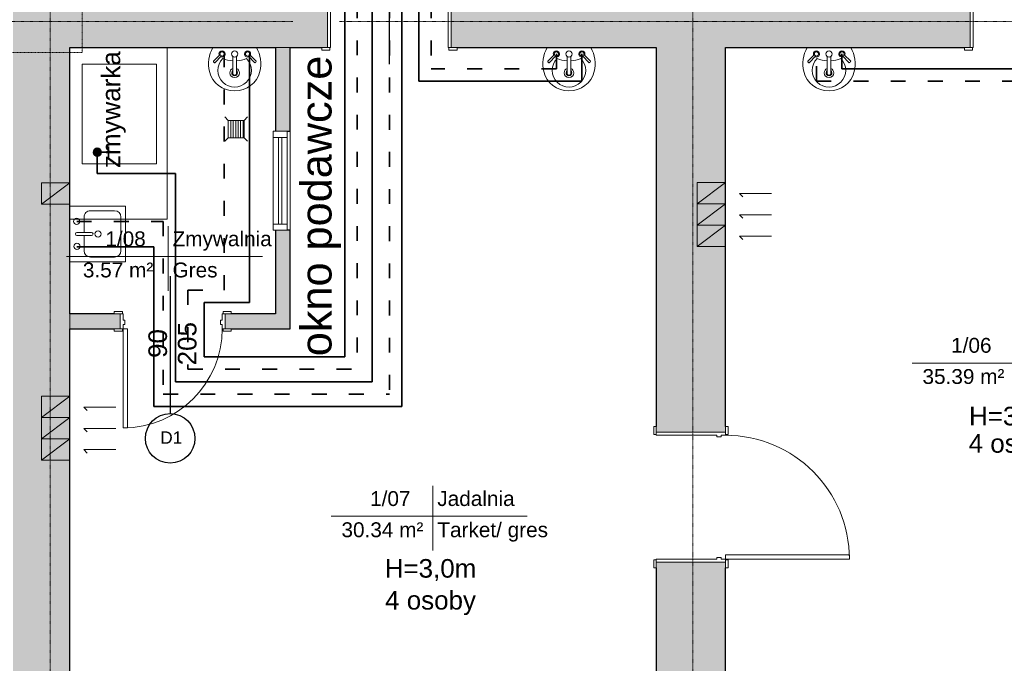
# Model space of a CAD drawing. Header units: inches. Extents: x -112469 to 885939, y -131046 to 286269.
# Tile 56 of 138: x 18942 to 26894, y -51263 to -46066. Entities that reach past the tile are written whole.
import ezdxf
from ezdxf import colors
from ezdxf.entities.mleader import LeaderData, LeaderLine
from ezdxf.math import Vec2, Vec3

# ---------------------------------------------------------------- set-up
doc = ezdxf.new("R2010")
doc.units = ezdxf.units.IN
doc.header["$MEASUREMENT"] = 0
for name, pattern in [('ACAD_ISO03W100', [30, 12, -18]), ('Aligning Line 1_8_', [0.635, 0.3175, -0.3175]), ('Linia siatki', [0.9925, 0.47, -0.2175, 0.0875, -0.2175])]:
    doc.linetypes.add(name, pattern=pattern)
for name, color, linetype, lineweight in [('_IS_woda ciepła', 1, 'ACAD_ISO03W100', 35), ('_IS_woda opis', 128, 'Continuous', 25), ('_IS_woda zimna', 5, 'Continuous', 35), ('A-AREA-IDEN', 251, 'Continuous', 9), ('A-DETL', 251, 'Continuous', 9), ('A-DETL-MEDM', 251, 'Continuous', 25), ('A-DETL-THIN', 251, 'Continuous', 9), ('A-DOOR', 251, 'Continuous', 9), ('A-DOOR-FRAM', 251, 'Continuous', 18), ('A-GLAZ', 251, 'Continuous', 9), ('A-WALL', 251, 'Continuous', 9), ('A-WALL-PATT', 254, 'Continuous', 25), ('G-ANNO-TEXT', 251, 'Continuous', 9), ('I-WALL', 251, 'Continuous', 9), ('P-SANR-FIXT', 251, 'Continuous', 9), ('S-GRID', 251, 'Continuous', 9)]:
    doc.layers.add(name, color=color, linetype=linetype, lineweight=lineweight)
doc.styles.add('Arial', font='arial.ttf', dxfattribs={"height": 25})
doc.styles.add('Arial_1', font='arial.ttf', dxfattribs={"height": 12})
doc.styles.add('Arial_2', font='arial.ttf', dxfattribs={"height": 10})
doc.styles.add('Arial_3', font='arial.ttf', dxfattribs={"height": 15})
doc.styles.get("Standard").update_dxf_attribs({"font": 'arial.ttf'})

# ---------------------------------------------------------------- blocks, each defined once
blk = doc.blocks.new('Etyk_pom_1_mala - Etyk_pom_1_mala-219433-4_Poziom piętra')
at = {"layer": 'A-AREA-IDEN'}
for p, q in [((-0.0958, 0.1444), (-0.0958, -0.3781)), ((-0.9154, -0.1015), (0.6661, -0.1015))]:
    blk.add_line(p, q, dxfattribs=at)
blk = doc.blocks.new('Zlew kuchenny - typu wyspowego - 450 x 450mm-548266-4_Poziom piętra')
at = {"layer": 'P-SANR-FIXT'}
for p, q in [((-20.93, 22.73), (-20.93, -22.27)), ((0.3, 17.02), (0.3, 5.31)), ((2.84, 17.02), (2.84, 5.31)), ((24.07, -22.27), (24.07, 22.73)), ((0.3, 11.3), (-12.04, 11.3)), ((15.18, 11.3), (2.84, 11.3)), ((-17.12, 6.22), (-17.12, -13.38)), ((20.26, -13.38), (20.26, 6.22)), ((-20.93, -22.27), (24.07, -22.27)), ((-12.04, -18.46), (15.18, -18.46))]:
    blk.add_line(p, q, dxfattribs=at)
for centre, radius, start, end in [((-8.43, 17.02), 2.54, 360, 180), ((-8.43, 17.02), 2.54, 180, 360), ((1.57, 17.02), 1.27, 360, 180), ((11.73, 17.23), 2.54, 360, 180), ((11.73, 17.23), 2.54, 180, 0), ((-12.04, 6.22), 5.08, 90, 180), ((15.18, 6.22), 5.08, 360, 90), ((1.57, 0), 2.54, 360, 180), ((1.57, 0), 2.54, 180, 0), ((1.57, 5.31), 1.27, 180, 0), ((-12.04, -13.38), 5.08, 180, 270), ((15.18, -13.38), 5.08, 270, 0)]:
    blk.add_arc(centre, radius, start, end, dxfattribs=at)
blk = doc.blocks.new('Drzwi-wewnętrzne-jednoskrzydłowe-dwupanelowe-drewniane - 1000 x 2100mm-625501-4_Poziom piętra')
at = {"layer": 'A-DOOR', "lineweight": 18}
for p, q in [((50, 127.6825), (46.5, 127.6825)), ((46.5, 127.6825), (46.5, 27.6825)), ((50, 27.6825), (50, 127.6825)), ((46.5, 27.6825), (50, 27.6825))]:
    blk.add_line(p, q, dxfattribs=at)
at = {"layer": 'A-DOOR'}
for p, q in [((-50.635, 29.6825), (-57.135, 29.6825)), ((-57.135, 29.6825), (-57.135, 27.6825)), ((-57.135, 27.6825), (-50.635, 27.6825)), ((-50.635, 27.6825), (-50.635, 29.6825)), ((57.135, 29.6825), (50.635, 29.6825)), ((50.635, 29.6825), (50.635, 27.6825)), ((50.635, 27.6825), (57.135, 27.6825)), ((57.135, 27.6825), (57.135, 29.6825)), ((-50.635, -28.3175), (-57.135, -28.3175)), ((-57.135, -28.3175), (-57.135, -30.3175)), ((-57.135, -30.3175), (-50.635, -30.3175)), ((-50.635, -30.3175), (-50.635, -28.3175)), ((57.135, -28.3175), (50.635, -28.3175)), ((50.635, -28.3175), (50.635, -30.3175)), ((50.635, -30.3175), (57.135, -30.3175)), ((57.135, -30.3175), (57.135, -28.3175))]:
    blk.add_line(p, q, dxfattribs=at)
blk.add_arc((50, 27.6825), 100, 90, 180, dxfattribs=at)
at = {"layer": 'A-DOOR-FRAM'}
for p, q in [((-50, 27.6825), (-52.5, 27.6825)), ((-52.5, 27.6825), (-52.5, -28.3175)), ((-50, 24.1825), (-50, 27.6825)), ((-48.73, 24.1825), (-50, 24.1825)), ((-48.73, 20.69), (-48.73, 24.1825)), ((50, 24.1825), (48.73, 24.1825)), ((48.73, 24.1825), (48.73, 20.69)), ((50, 27.6825), (50, 24.1825)), ((52.5, 27.6825), (50, 27.6825)), ((52.5, -28.3175), (52.5, 27.6825)), ((-50, -28.3175), (-50, 20.69)), ((-50, 20.69), (-48.73, 20.69)), ((48.73, 20.69), (50, 20.69)), ((50, 20.69), (50, -28.3175)), ((-52.5, -28.3175), (-50, -28.3175)), ((50, -28.3175), (52.5, -28.3175))]:
    blk.add_line(p, q, dxfattribs=at)
blk = doc.blocks.new('Lavabo mural - 05 - 440mm x 350mm-V6-4_Poziom piętra')
at = {"layer": 'P-SANR-FIXT'}
for p, q in [((-17.19, -11.05), (-11.74, -5.6)), ((-16.1, -12.14), (-10.65, -6.69)), ((-1.5, -21.49), (-1.5, -7.07)), ((1.5, -21.49), (1.5, -7.07)), ((16.41, -12.14), (10.96, -6.69)), ((17.5, -11.05), (12.05, -5.6))]:
    blk.add_line(p, q, dxfattribs=at)
for centre, radius, start, end in [((5.33, -13.08), 26.44, 150.36495, 193.63505), ((-5.33, -13.08), 26.44, 346.36495, 29.63505), ((-10.13, -5.07), 2.5, 0, 180), ((-10.13, -5.07), 2.5, 180, 207.05328), ((-10.13, -5.07), 1.7, 360, 180), ((-10.13, -5.07), 1.7, 180, 198.05956), ((-10.13, -5.07), 1.7, 198.05956, 360), ((-10.13, -5.07), 2.5, 242.94672, 0), ((0, -5.07), 2.5, 0, 180), ((0, -5.07), 2.5, 180, 0), ((10.43, -5.07), 2.5, 360, 180), ((10.43, -5.07), 2.5, 180, 297.05328), ((10.43, -5.07), 1.7, 0, 180), ((10.43, -5.07), 1.7, 180, 0), ((10.43, -5.07), 2.5, 332.94672, 360), ((0, -18.36), 13.5, 135.46291, 45.05561), ((-0.16, 16.03), 26.66, 249.19864, 267.10928), ((-0.16, 16.03), 26.66, 273.5606, 291.31988), ((-0.59, -14.51), 20.35, 193.63505, 271.65578), ((0, -20.36), 3.86, 112.88275, 180), ((0, -20.36), 3.86, 180, 360), ((0, -20.36), 2.35, 129.68263, 180), ((0, -20.36), 2.35, 180, 360), ((0.59, -14.51), 20.35, 268.34422, 346.36495), ((0, -20.36), 3.86, 360, 67.11782), ((0, -20.36), 2.35, 360, 50.3185)]:
    blk.add_arc(centre, radius, start, end, dxfattribs=at)
for centre, major_axis, ratio, start_param, end_param in [((-16.65, -11.59), (-0.545, 0.545), 0.274309, 0, 3.141593), ((16.95, -11.59), (0.545, 0.545), 0.274309, 3.141593, 6.283185), ((0, -21.49), (-1.5, 0), 0.428525, 0, 3.141593)]:
    blk.add_ellipse(centre, major_axis=major_axis, ratio=ratio, start_param=start_param, end_param=end_param, dxfattribs=at)
blk = doc.blocks.new('Aluminum_1 szybowe - 80x140-634720-4_Poziom piętra')
at = {"layer": 'A-GLAZ', "lineweight": 18}
for p, q in [((-132.08, 6.12), (-137.16, 6.12)), ((-137.16, 6.12), (-137.16, -5.31)), ((-132.08, -5.31), (-132.08, 6.12)), ((-62.24, 1.67), (-132.08, 1.67)), ((-132.08, 1.67), (-132.08, -0.87)), ((-57.16, 6.12), (-62.24, 6.12)), ((-62.24, 6.12), (-62.24, -5.31)), ((-62.24, -0.87), (-62.24, 1.67)), ((-57.16, -5.31), (-57.16, 6.12)), ((-137.16, -5.31), (-132.08, -5.31)), ((-132.08, -0.87), (-62.24, -0.87)), ((-62.24, -5.31), (-57.16, -5.31))]:
    blk.add_line(p, q, dxfattribs=at)
at = {"layer": 'A-GLAZ'}
for p, q in [((-132.08, 6.12), (-62.24, 6.12)), ((-62.24, -5.31), (-132.08, -5.31))]:
    blk.add_line(p, q, dxfattribs=at)
blk = doc.blocks.new('Drzwi-wewnętrzne-jednoskrzydłowe-dwupanelowe-drewniane - 800 x 2100mm-634719-4_Poziom piętra')
at = {"layer": 'A-DOOR', "lineweight": 18}
for p, q in [((40, 85.68), (36.5, 85.68)), ((36.5, 85.68), (36.5, 5.68)), ((40, 5.68), (40, 85.68)), ((36.5, 5.68), (40, 5.68))]:
    blk.add_line(p, q, dxfattribs=at)
at = {"layer": 'A-DOOR'}
for p, q in [((-40.64, 7.68), (-47.14, 7.68)), ((-47.14, 7.68), (-47.14, 5.68)), ((-47.14, 5.68), (-40.64, 5.68)), ((-40.64, 5.68), (-40.64, 7.68)), ((47.13, 7.68), (40.63, 7.68)), ((40.63, 7.68), (40.63, 5.68)), ((40.63, 5.68), (47.13, 5.68)), ((47.13, 5.68), (47.13, 7.68)), ((-40.64, -6.32), (-47.14, -6.32)), ((-47.14, -6.32), (-47.14, -8.32)), ((-40.64, -8.32), (-40.64, -6.32)), ((47.13, -6.32), (40.63, -6.32)), ((40.63, -6.32), (40.63, -8.32)), ((47.13, -8.32), (47.13, -6.32)), ((-47.14, -8.32), (-40.64, -8.32)), ((40.63, -8.32), (47.13, -8.32))]:
    blk.add_line(p, q, dxfattribs=at)
blk.add_arc((40, 5.68), 80, 90, 180, dxfattribs=at)
at = {"layer": 'A-DOOR-FRAM'}
for p, q in [((-40, 5.68), (-42.5, 5.68)), ((-42.5, 5.68), (-42.5, -6.32)), ((-40, 2.18), (-40, 5.68)), ((-38.73, 2.18), (-40, 2.18)), ((-38.73, -1.31), (-38.73, 2.18)), ((40, 2.18), (38.73, 2.18)), ((38.73, 2.18), (38.73, -1.31)), ((40, 5.68), (40, 2.18)), ((42.5, 5.68), (40, 5.68)), ((42.5, -6.32), (42.5, 5.68)), ((-42.5, -6.32), (-40, -6.32)), ((-40, -6.32), (-40, -1.31)), ((-40, -1.31), (-38.73, -1.31)), ((38.73, -1.31), (40, -1.31)), ((40, -1.31), (40, -6.32)), ((40, -6.32), (42.5, -6.32))]:
    blk.add_line(p, q, dxfattribs=at)
blk = doc.blocks.new('wewnetrzne dwupanelowe - 900 x 2100mm-591853-4_Poziom piętra')
at = {"layer": 'A-DOOR', "lineweight": 18}
for p, q in [((47.5, 117.6825), (44, 117.6825)), ((44, 117.6825), (44, 22.6825)), ((47.5, 22.6825), (47.5, 117.6825)), ((44, 22.6825), (47.5, 22.6825))]:
    blk.add_line(p, q, dxfattribs=at)
at = {"layer": 'A-DOOR'}
for p, q in [((-48.135, 24.6825), (-54.635, 24.6825)), ((-54.635, 24.6825), (-54.635, 22.6825)), ((-48.135, 22.6825), (-48.135, 24.6825)), ((54.635, 24.6825), (48.135, 24.6825)), ((48.135, 24.6825), (48.135, 22.6825)), ((54.635, 22.6825), (54.635, 24.6825)), ((-54.635, 22.6825), (-48.135, 22.6825)), ((48.135, 22.6825), (54.635, 22.6825)), ((-48.135, -23.3175), (-54.635, -23.3175)), ((-54.635, -23.3175), (-54.635, -25.3175)), ((-48.135, -25.3175), (-48.135, -23.3175)), ((54.635, -23.3175), (48.135, -23.3175)), ((48.135, -23.3175), (48.135, -25.3175)), ((54.635, -25.3175), (54.635, -23.3175)), ((-54.635, -25.3175), (-48.135, -25.3175)), ((48.135, -25.3175), (54.635, -25.3175))]:
    blk.add_line(p, q, dxfattribs=at)
blk.add_arc((47.5, 22.6825), 95, 90, 180, dxfattribs=at)
at = {"layer": 'A-DOOR-FRAM'}
for p, q in [((-47.5, 22.6825), (-50, 22.6825)), ((-50, 22.6825), (-50, -23.3175)), ((-47.5, 19.1825), (-47.5, 22.6825)), ((-46.23, 19.1825), (-47.5, 19.1825)), ((-46.23, 15.69), (-46.23, 19.1825)), ((47.5, 19.1825), (46.23, 19.1825)), ((46.23, 19.1825), (46.23, 15.69)), ((47.5, 22.6825), (47.5, 19.1825)), ((50, 22.6825), (47.5, 22.6825)), ((50, -23.3175), (50, 22.6825)), ((-47.5, -23.3175), (-47.5, 15.69)), ((-47.5, 15.69), (-46.23, 15.69)), ((46.23, 15.69), (47.5, 15.69)), ((47.5, 15.69), (47.5, -23.3175)), ((-50, -23.3175), (-47.5, -23.3175)), ((47.5, -23.3175), (50, -23.3175))]:
    blk.add_line(p, q, dxfattribs=at)
blk = doc.blocks.new('PIĘTRO')
at = {"layer": 'A-WALL-PATT', "lineweight": 9}
h = blk.add_hatch(color=251, dxfattribs=at)
h.paths.add_polyline_path([(18592.2, -15201.43), (19052.2, -15201.43), (19052.2, -7421.43), (18592.2, -7421.43), (18592.2, -15051.43)])
h.paths.add_polyline_path([(18892.2, -5971.43), (19052.2, -5971.43), (19052.2, 198.57), (18592.2, 198.57), (18592.2, -5971.43)])
h = blk.add_hatch(color=251, dxfattribs=at)
h.paths.add_polyline_path([(20832.2, -10211.4), (20832.2, -9416.41), (20712.2, -9416.41), (20712.2, -10211.4)])
h.paths.add_polyline_path([(20806.8, -8616.41), (20832.2, -8616.41), (20832.2, -7941.43), (20712.2, -7941.43), (20712.2, -8616.41)])
h = blk.add_hatch(color=251, dxfattribs=at)
h.paths.add_polyline_path([(24277.28, -15201.43), (24347.2, -15201.43), (24347.2, -12096.43), (23787.2, -12096.43), (23787.2, -15201.43), (24072.2, -15201.43)])
h.paths.add_polyline_path([(23787.2, -11046.43), (24347.2, -11046.43), (24347.2, -7941.43), (23787.2, -7941.43), (23787.2, -11000.08)])
h = blk.add_hatch(color=251, dxfattribs=at)
h.paths.add_polyline_path([(19457.2, -10211.4), (19457.2, -10091.4), (19052.2, -10091.4), (19052.2, -10211.4), (19410.85, -10211.4)])
h.paths.add_polyline_path([(20712.2, -10211.4), (20712.2, -10091.4), (20307.2, -10091.4), (20307.2, -10211.4), (20353.55, -10211.4)])
at = {"layer": 'A-DETL', "color": 251, "linetype": 'Aligning Line 1_8_', "lineweight": 18}
for p, q in [((19151.51, -7981.84), (19151.51, 258.16)), ((12514.35, -7981.84), (19151.51, -7981.84))]:
    blk.add_line(p, q, dxfattribs=at)
at = {"layer": 'A-DETL', "color": 251, "lineweight": 18}
for p, q in [((19052.2, -9032.4), (18822.2, -9204.49)), ((18822.2, -9032.4), (18822.2, -9204.49)), ((19052.2, -9032.4), (18822.2, -9032.4)), ((19052.2, -9204.49), (19052.2, -9032.4)), ((24347.2, -9030.41), (24117.2, -9202.5)), ((24117.2, -9030.41), (24117.2, -9202.5)), ((24347.2, -9030.41), (24117.2, -9030.41)), ((24347.2, -9202.5), (24347.2, -9030.41)), ((24459.21, -9118.69), (24487.5, -9146.97)), ((24719.21, -9118.69), (24459.21, -9118.69)), ((24459.21, -9118.69), (24719.21, -9118.69)), ((19052.2, -9204.49), (18822.2, -9204.49)), ((18822.2, -9204.49), (19052.2, -9204.49)), ((24347.2, -9202.5), (24117.2, -9374.58)), ((24117.2, -9202.5), (24117.2, -9374.58)), ((24347.2, -9202.5), (24117.2, -9202.5)), ((24347.2, -9202.5), (24117.2, -9202.5)), ((24117.2, -9202.5), (24347.2, -9202.5)), ((24347.2, -9374.58), (24347.2, -9202.5)), ((24459.21, -9290.78), (24487.5, -9319.06)), ((24719.21, -9290.78), (24459.21, -9290.78)), ((24459.21, -9290.78), (24719.21, -9290.78)), ((24459.21, -9290.78), (24487.5, -9319.06)), ((24719.21, -9290.78), (24459.21, -9290.78)), ((24459.21, -9290.78), (24719.21, -9290.78)), ((24347.2, -9374.58), (24117.2, -9546.67)), ((24117.2, -9374.58), (24117.2, -9546.67)), ((24347.2, -9374.58), (24117.2, -9374.58)), ((24347.2, -9374.58), (24117.2, -9374.58)), ((24117.2, -9374.58), (24347.2, -9374.58)), ((24347.2, -9546.67), (24347.2, -9374.58)), ((24459.21, -9462.87), (24487.5, -9491.15)), ((24719.21, -9462.87), (24459.21, -9462.87)), ((24459.21, -9462.87), (24719.21, -9462.87)), ((24347.2, -9546.67), (24117.2, -9546.67)), ((24117.2, -9546.67), (24347.2, -9546.67)), ((19052.2, -10755.02), (18822.2, -10927.11)), ((18822.2, -10755.02), (18822.2, -10927.11)), ((19052.2, -10755.02), (18822.2, -10755.02)), ((19052.2, -10927.11), (19052.2, -10755.02)), ((19164.21, -10843.3), (19192.5, -10871.58)), ((19424.21, -10843.3), (19164.21, -10843.3)), ((19164.21, -10843.3), (19424.21, -10843.3)), ((19052.2, -10927.11), (18822.2, -11099.2)), ((18822.2, -10927.11), (18822.2, -11099.2)), ((19052.2, -10927.11), (18822.2, -10927.11)), ((19052.2, -10927.11), (18822.2, -10927.11)), ((18822.2, -10927.11), (19052.2, -10927.11)), ((19052.2, -11099.2), (19052.2, -10927.11)), ((19164.21, -11015.39), (19192.5, -11043.67)), ((19424.21, -11015.39), (19164.21, -11015.39)), ((19164.21, -11015.39), (19424.21, -11015.39)), ((19164.21, -11015.39), (19192.5, -11043.67)), ((19424.21, -11015.39), (19164.21, -11015.39)), ((19164.21, -11015.39), (19424.21, -11015.39)), ((19052.2, -11099.2), (18822.2, -11271.29)), ((18822.2, -11099.2), (18822.2, -11271.29)), ((19052.2, -11099.2), (18822.2, -11099.2)), ((19052.2, -11099.2), (18822.2, -11099.2)), ((18822.2, -11099.2), (19052.2, -11099.2)), ((19052.2, -11271.29), (19052.2, -11099.2)), ((19164.21, -11187.48), (19192.5, -11215.76)), ((19424.21, -11187.48), (19164.21, -11187.48)), ((19164.21, -11187.48), (19424.21, -11187.48)), ((19052.2, -11271.29), (18822.2, -11271.29)), ((18822.2, -11271.29), (19052.2, -11271.29))]:
    blk.add_line(p, q, dxfattribs=at)
at = {"layer": 'A-DETL-MEDM', "color": 251}
for p, q in [((21632.2, -8075.79), (21632.2, -6965.79)), ((19861.87, -9786.4), (19861.87, -10896.4))]:
    blk.add_line(p, q, dxfattribs=at)
blk.add_circle((19861.87, -11096.4), 200, dxfattribs=at)
at = {"layer": 'A-DETL-THIN', "color": 251}
for p, q in [((19837.17, -7941.43), (19837.17, -9326.4)), ((19151.51, -8878.89), (19151.51, -8075.79)), ((19151.51, -8075.79), (19751.56, -8075.79)), ((19751.56, -8075.79), (19751.56, -8878.89)), ((20330.92, -8528.61), (20302.63, -8500.33)), ((20459.13, -8528.61), (20487.42, -8500.33)), ((20330.92, -8669.21), (20330.92, -8528.61)), ((20330.92, -8528.61), (20459.13, -8528.61)), ((20350.92, -8528.61), (20350.92, -8669.21)), ((20370.92, -8528.61), (20370.92, -8669.21)), ((20390.92, -8528.61), (20390.92, -8669.21)), ((20410.92, -8528.61), (20410.92, -8669.21)), ((20430.92, -8528.61), (20430.92, -8669.21)), ((20450.92, -8528.61), (20450.92, -8669.21)), ((20459.13, -8528.61), (20459.13, -8669.21)), ((20330.92, -8669.21), (20302.63, -8697.5)), ((20459.13, -8669.21), (20330.92, -8669.21)), ((20459.13, -8669.21), (20487.42, -8697.5)), ((19751.56, -8878.89), (19151.51, -8878.89)), ((19837.17, -9326.4), (19052.2, -9326.4))]:
    blk.add_line(p, q, dxfattribs=at)
at = {"layer": 'A-WALL', "color": 251, "lineweight": 25}
for p, q in [((19052.2, -7941.43), (20712.2, -7941.43)), ((19052.2, -10091.4), (19052.2, -7941.43)), ((20712.2, -7941.43), (20712.2, -8616.41)), ((20832.2, -8616.41), (20832.2, -7941.43)), ((22178.55, -7941.43), (23787.2, -7941.43)), ((24347.2, -7941.43), (26275.85, -7941.43)), ((20806.8, -8616.41), (20832.2, -8616.41)), ((20712.2, -9416.41), (20712.2, -10091.4)), ((20832.2, -9416.41), (20806.8, -9416.41)), ((20832.2, -10211.4), (20832.2, -9416.41)), ((19410.85, -10091.4), (19052.2, -10091.4)), ((20712.2, -10091.4), (20353.55, -10091.4)), ((19052.2, -10211.4), (19410.85, -10211.4)), ((19052.2, -15201.43), (19052.2, -10211.4)), ((20353.55, -10211.4), (20832.2, -10211.4))]:
    blk.add_line(p, q, dxfattribs=at)
at = {"layer": 'A-WALL', "color": 251}
for p, q in [((20832.2, -7941.43), (20712.2, -7941.43)), ((20832.2, -8616.41), (20832.2, -9416.41)), ((19052.2, -10091.4), (19052.2, -10211.4))]:
    blk.add_line(p, q, dxfattribs=at)
at = {"layer": 'I-WALL', "color": 251, "lineweight": 25}
for p, q in [((23787.2, -7941.43), (23787.2, -11000.08)), ((24347.2, -11000.08), (24347.2, -7941.43)), ((23787.2, -12142.78), (23787.2, -15201.43)), ((24347.2, -15201.43), (24347.2, -12142.78))]:
    blk.add_line(p, q, dxfattribs=at)
at = {"layer": 'S-GRID', "color": 251, "linetype": 'Linia siatki'}
for p, q in [((18892.2, 3814.58), (18892.2, -22310.93)), ((24082.2, 3814.58), (24082.2, -22310.93)), ((-1420.75, -7731.43), (33508.1, -7731.43))]:
    blk.add_line(p, q, dxfattribs=at)
at = {"layer": 'A-AREA-IDEN', "color": 251, "xscale": 999.9999999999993, "yscale": 999.9999999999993, "zscale": 999.9999999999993}
for p in [(19940.31, -9526.61), (26770.71, -10386.71), (22078.44, -11624.13)]:
    blk.add_blockref('Etyk_pom_1_mala - Etyk_pom_1_mala-219433-4_Poziom piętra', p, dxfattribs=at)
at = {"layer": 'A-DOOR', "color": 251, "xscale": 10, "yscale": 10, "zscale": 10}
blk.add_blockref('wewnetrzne dwupanelowe - 900 x 2100mm-591853-4_Poziom piętra', (26822.2, -7708.25), dxfattribs=at)
for name, p, rotation in [('Drzwi-wewnętrzne-jednoskrzydłowe-dwupanelowe-drewniane - 800 x 2100mm-634719-4_Poziom piętra', (19882.2, -10154.57), 180), ('Drzwi-wewnętrzne-jednoskrzydłowe-dwupanelowe-drewniane - 1000 x 2100mm-625501-4_Poziom piętra', (24070.38, -11571.43), 270)]:
    blk.add_blockref(name, p, dxfattribs=dict(at, rotation=rotation))
at = {"layer": 'A-GLAZ', "color": 251, "xscale": 10, "yscale": 10, "zscale": 10, "rotation": 270}
blk.add_blockref('Aluminum_1 szybowe - 80x140-634720-4_Poziom piętra', (20745.64, -9988.01), dxfattribs=at)
at = {"layer": 'P-SANR-FIXT', "color": 251, "xscale": 10, "yscale": 10, "zscale": 10}
for p in [(20382.45, -7941.43), (23082.45, -7941.43), (25182.45, -7941.43)]:
    blk.add_blockref('Lavabo mural - 05 - 440mm x 350mm-V6-4_Poziom piętra', p, dxfattribs=at)
at = {"layer": 'P-SANR-FIXT', "color": 251, "xscale": 10, "yscale": 10, "zscale": 10, "rotation": 89.99999999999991}
blk.add_blockref('Zlew kuchenny - typu wyspowego - 450 x 450mm-548266-4_Poziom piętra', (19279.55, -9461.48), dxfattribs=at)
at = {"layer": 'A-AREA-IDEN', "color": 251, "char_height": 120, "attachment_point": 1, "style": 'Arial_1'}
for s, insert, width in [('1/08', (19338.4, -9424.89), 424.8944), ('Zmywalnia', (19881.18, -9424.89), 1034.1769), ('3.57 m²', (19157.04, -9676.6), 737.5525), ('Gres', (19881.18, -9676.6), 472.9956), ('1/06', (26168.8, -10284.99), 424.8944), ('35.39 m²', (25937.44, -10536.7), 857.8056), ('1/07', (21476.53, -11522.42), 424.8944), ('Jadalnia', (22019.31, -11522.42), 801.6875), ('30.34 m²', (21245.17, -11774.13), 857.8056), ('Tarket/ gres', (22019.31, -11774.13), 1170.4637)]:
    blk.add_mtext(s, dxfattribs=dict(at, insert=insert, width=width))
at = {"layer": 'G-ANNO-TEXT', "color": 251, "char_height": 150, "attachment_point": 1, "rotation": 90, "style": 'Arial_3'}
for s, insert, width in [('zmywarka', (19308.38, -8913.57), 1130.3794), ('205', (19924.15, -10506.55), 432.9112), ('90', (19686.02, -10447.02), 288.6075)]:
    blk.add_mtext(s, dxfattribs=dict(at, insert=insert, width=width))
at = {"layer": 'G-ANNO-TEXT', "color": 251, "insert": (20914.99, -10433.04), "char_height": 250, "width": 2910.1256, "attachment_point": 1, "rotation": 90, "style": 'Arial', "bg_fill": 3, "box_fill_scale": 1.25, "bg_fill_color": 256, "bg_fill_true_color": 13158600, "bg_fill_transparency": 0}
blk.add_mtext('okno podawcze', dxfattribs=at)
at = {"layer": 'G-ANNO-TEXT', "color": 251, "attachment_point": 1}
for s, insert, char_height, width, style in [('H=3,0m', (26312.94, -10841.25), 150, 913.9237, 'Arial_3'), ('D1', (19781.38, -11040), 100, 216.4556, 'Arial_2'), ('4 osoby', (26310.12, -11061.95), 150, 873.8394, 'Arial_3'), ('H=3,0m', (21594.66, -12070.96), 150, 913.9237, 'Arial_3'), ('4 osoby', (21597.51, -12328.37), 150, 873.8394, 'Arial_3')]:
    blk.add_mtext(s, dxfattribs=dict(at, insert=insert, char_height=char_height, width=width, style=style))
at = {"layer": 'A-WALL-PATT', "lineweight": 9}
h = blk.add_hatch(color=251, dxfattribs=at)
h.paths.add_polyline_path([(29222.2, -7941.43), (29222.2, -7481.43), (27322.2, -7481.43), (27322.2, -7941.43), (27698.75, -7941.43)])
h.paths.add_polyline_path([(22132.2, -7941.43), (26322.2, -7941.43), (26322.2, -7481.43), (22132.2, -7481.43), (22132.2, -7551.35)])
h.paths.add_polyline_path([(21085.85, -7941.43), (21132.2, -7941.43), (21132.2, -7481.43), (19052.2, -7481.43), (19052.2, -7941.43), (20832.2, -7941.43)])
at = {"layer": 'A-WALL', "color": 251, "lineweight": 25}
blk.add_line((20832.2, -7941.43), (21085.85, -7941.43), dxfattribs=at)
at = {"layer": 'A-DOOR', "color": 251, "xscale": 10, "yscale": 10, "zscale": 10}
blk.add_blockref('wewnetrzne dwupanelowe - 900 x 2100mm-591853-4_Poziom piętra', (21632.2, -7708.25), dxfattribs=at)
blk = doc.blocks.new('A$C4C8A6172')
at = {"layer": '_IS_woda zimna'}
h = blk.add_hatch(dxfattribs=at)
h.set_pattern_fill('ANSI37', color=256, scale=75, angle=244, style=0)
h.set_pattern_definition([(217.91178353, (-1884521.8944, 652365.024), (2.880222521, -3.698239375), []), (307.91178353, (-1884521.8944, 652365.024), (3.698239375, 2.880222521), [])])
h.paths.add_polyline_path([(0, -31.5, -1), (0, 31.5, -1)])
for p, q in [((-90.6, 43.8), (-90.6, -46.2)), ((-31.5, 0), (-90.6, 0))]:
    blk.add_line(p, q, dxfattribs=at)
blk.add_circle((0, 0), 31.5, dxfattribs=at)

msp = doc.modelspace()

# ---------------------------------------------------------------- block references
at = {"layer": '_IS_woda zimna', "ltscale": 10}
msp.add_blockref('PIĘTRO', (295.6, -38350.3), dxfattribs=at)

# ---------------------------------------------------------------- next in the draw order: linework, layer by layer
at = {"layer": '_IS_woda ciepła', "ltscale": 10}
for p, q in [((22265.3, -44734.1), (22265.3, -46462.6)), ((21927.8, -45034.1), (21927.8, -49088.9)), ((21668.6, -45632.9), (21668.6, -48888.9)), ((20593, -48249.6), (20593, -46347.7)), ((23276.8, -46462.6), (23276.8, -46342.4)), ((25376.8, -46562.6), (25376.8, -46342.4)), ((23276.8, -46462.6), (22265.3, -46462.6)), ((25376.8, -46562.6), (27297.5, -46562.6)), ((19402.8, -47694.5), (20101.3, -47694.5)), ((20101.3, -47694.5), (20101.3, -49088.9)), ((20301.3, -48249.6), (20593, -48249.6)), ((20301.3, -48249.6), (20301.3, -48888.9)), ((20301.3, -48888.9), (21668.6, -48888.9)), ((20101.3, -49088.9), (21927.8, -49088.9))]:
    msp.add_line(p, q, dxfattribs=at)
at = {"layer": '_IS_woda zimna', "ltscale": 10}
for p, q in [((22165.3, -44834.1), (22165.3, -46562.6)), ((22027.8, -44934.1), (22027.8, -49188.9)), ((21789.6, -45134.1), (21789.6, -48988.9)), ((21568.6, -45732.9), (21568.6, -48788.9)), ((20798.5, -48349.6), (20798.5, -46347.7)), ((23482.4, -46562.6), (23482.4, -46342.4)), ((25582.4, -46462.6), (25582.4, -46342.4)), ((25582.4, -46462.6), (27197.5, -46462.6)), ((23482.4, -46562.6), (22165.3, -46562.6)), ((19568.9, -47136), (19568.9, -47307.7)), ((19568.9, -47307.7), (20201.3, -47307.7)), ((20201.3, -47307.7), (20201.3, -48988.9)), ((19402.8, -47900.1), (20025.8, -47900.1)), ((20025.8, -47900.1), (20025.8, -49188.9)), ((20432.8, -48349.6), (20432.8, -48788.9)), ((20432.8, -48349.6), (20798.5, -48349.6)), ((20432.8, -48788.9), (21568.6, -48788.9)), ((20201.3, -48988.9), (21789.6, -48988.9)), ((20025.8, -49188.9), (22027.8, -49188.9))]:
    msp.add_line(p, q, dxfattribs=at)

# ---------------------------------------------------------------- next in the draw order: block references
at = {"layer": '_IS_woda zimna', "ltscale": 10, "rotation": 180.5044228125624}
msp.add_blockref('A$C4C8A6172', (19568.9, -47136), dxfattribs=at)

# ---------------------------------------------------------------- next in the draw order: leaders
at = {"layer": '_IS_woda opis', "ltscale": 15}
ml = msp.add_multileader_mtext('Standard', dxfattribs=at)
ml.set_content('{\\fArial Narrow|b0|i0|c238|p34;zw ∅32X5,4\\Pcw ∅25X4,2\\Pcr ∅20x3,4}', color=256)
ml.set_leader_properties()
ml.build(insert=Vec2(0, 0))
ml.multileader.update_dxf_attribs({"text_left_attachment_type": 6, "text_right_attachment_type": 6, "dogleg_length": 0.36, "arrow_head_size": 1.8})
ctx = ml.context
ctx.base_point, ctx.char_height, ctx.arrow_head_size, ctx.landing_gap_size, ctx.plane_origin = Vec3(25699, -45233.8), 150, 1.8, 0.9, Vec3(25793, -47040)
ctx.left_attachment, ctx.right_attachment = 6, 6
notes = []
notes.append((ctx, [(0, (1, 1, 0), (25698.7, -45233.8), (1, 0), 0.36, [(0, [(24831.1, -44805.1)], 0, [])])]))
ctx.mtext.insert, ctx.mtext.line_spacing_style, ctx.mtext.flow_direction = Vec3(25699.9, -45054.1), 2, 5
for ctx, leaders in notes:
    for number, flags, end, landing, length, lines in leaders:
        leader = LeaderData()
        leader.index, (leader.has_last_leader_line, leader.has_dogleg_vector, leader.attachment_direction) = number, flags
        leader.last_leader_point, leader.dogleg_vector, leader.dogleg_length = Vec3(end), Vec3(landing), length
        for number, points, colour, breaks in lines:
            line = LeaderLine()
            line.index, line.vertices, line.color, line.breaks = number, Vec3.list(points), colors.encode_raw_color(colour), breaks
            leader.lines.append(line)
        ctx.leaders.append(leader)

doc.saveas('drawing.dxf')
